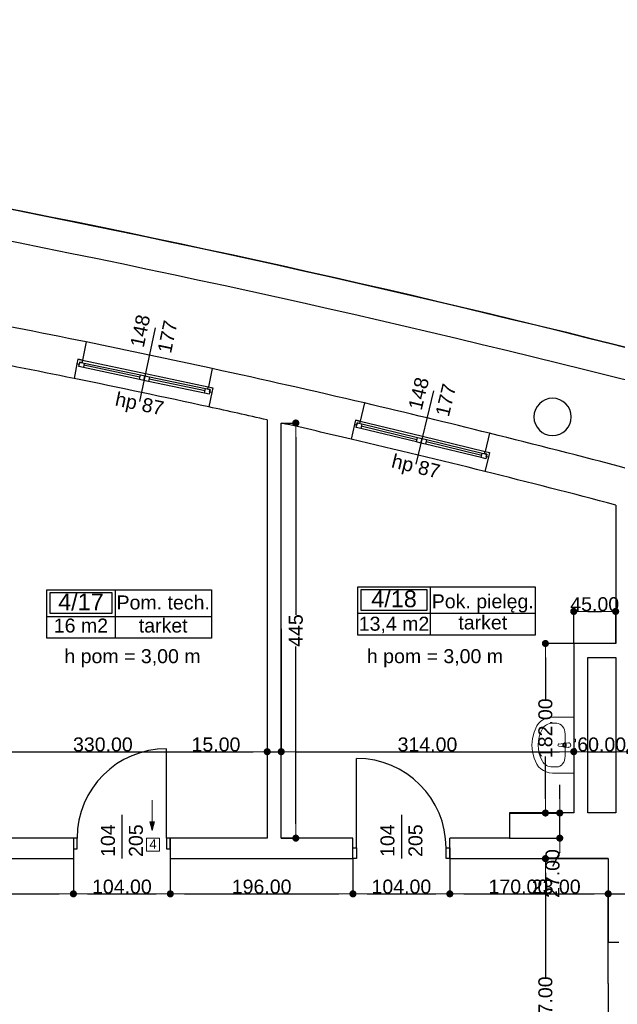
# Model space of a CAD drawing. Header units: millimetres. Extents: x -175445 to -20415, y -559200 to 231527.
# Tile 109 of 256: x -110405 to -103991, y -161825 to -151254. Entities that reach past the tile are written whole.
import ezdxf
from ezdxf.enums import TextEntityAlignment as Align

# ---------------------------------------------------------------- set-up
doc = ezdxf.new("R2010")
doc.units = ezdxf.units.MM
doc.header["$MEASUREMENT"] = 0
for name, color, linetype in [('Drzwi', 7, 'Continuous'), ('Linia', 7, 'Continuous'), ('Obiekt', 7, 'Continuous'), ('Okno', 7, 'Continuous'), ('Strefa', 9, 'Continuous'), ('Strop', 7, 'Continuous'), ('Słup', 7, 'Continuous'), ('Tekst', 7, 'Continuous'), ('Wymiary', 9, 'Continuous'), ('Ściana', 7, 'Continuous')]:
    doc.layers.add(name, color=color, linetype=linetype)
doc.styles.add('Arial', font='txt')
doc.styles.add('Times new roman', font='txt')
doc.dimstyles.new('GENERATED_STYLE__1', dxfattribs={"dimtxt": 150, "dimasz": 152, "dimexe": 0.18, "dimexo": 0, "dimgap": 0.09, "dimtad": 1, "dimtih": 1, "dimtoh": 1, "dimlfac": 0.1, "dimzin": 0, "dimdsep": 46, "dimtxsty": 'Arial', "dimblk": 'ARROWHEAD_11', "dimblk1": 'ARROWHEAD_11', "dimblk2": 'ARROWHEAD_11', "dimcen": 0.09, "dimclrd": 256, "dimclre": 256, "dimclrt": 256, "dimazin": 0, "dimtfac": 1, "dimtdec": 4, "dimtmove": 0, "dimatfit": 3, "dimfxl": 1, "dimtolj": 1, "dimtzin": 0, "dimarcsym": 0})
doc.dimstyles.new('GENERATED_STYLE__2', dxfattribs={"dimtxt": 150, "dimasz": 152, "dimexe": 0.18, "dimexo": 0, "dimgap": 0.09, "dimtad": 1, "dimlfac": 0.1, "dimzin": 0, "dimdsep": 46, "dimtxsty": 'Arial', "dimblk": 'ARROWHEAD_11', "dimblk1": 'ARROWHEAD_11', "dimblk2": 'ARROWHEAD_11', "dimcen": 0.09, "dimclrd": 256, "dimclre": 256, "dimclrt": 256, "dimazin": 0, "dimtfac": 1, "dimtdec": 4, "dimtmove": 0, "dimatfit": 3, "dimfxl": 1, "dimtolj": 1, "dimtzin": 0, "dimarcsym": 0})

# ---------------------------------------------------------------- blocks, each defined once
blk = doc.blocks.new('Pom. tech._4_17_17', base_point=(-109381, 37710))
at = {"layer": 'Strefa'}
for p, q in [((-110115, 37993), (-108348, 37993)), ((-110115, 37475), (-110115, 37993)), ((-110078, 37967), (-109417, 37967)), ((-110078, 37741), (-110078, 37967)), ((-109417, 37967), (-109417, 37741)), ((-109381, 37993), (-109381, 37475)), ((-108348, 37993), (-108348, 37475)), ((-109417, 37741), (-110078, 37741)), ((-110115, 37710), (-108348, 37710)), ((-108348, 37475), (-110115, 37475))]:
    blk.add_line(p, q, dxfattribs=at)
at = {"layer": 'Strefa', "style": 'Arial'}
for tag, height, p in [('ROOM_NUMBER', 180, (-109748, 37865)), ('ROOM_NAME', 150, (-108864, 37859)), ('ROOM_CALC_AREA', 150, (-109748, 37612)), ('floor_f', 150, (-108864, 37612))]:
    blk.add_attdef(tag, text='', height=height, dxfattribs=at).set_placement(p, align=Align.MIDDLE_CENTER)
blk = doc.blocks.new('Pok. pielęg._4_18_18', base_point=(-105997, 37743))
at = {"layer": 'Strefa'}
for p, q in [((-106776, 38026), (-104871, 38026)), ((-106776, 37508), (-106776, 38026)), ((-106738, 38000), (-106036, 38000)), ((-106738, 37774), (-106738, 38000)), ((-106036, 38000), (-106036, 37774)), ((-105997, 38026), (-105997, 37508)), ((-104871, 38026), (-104871, 37508)), ((-106776, 37743), (-104871, 37743)), ((-106036, 37774), (-106738, 37774)), ((-104871, 37508), (-106776, 37508))]:
    blk.add_line(p, q, dxfattribs=at)
at = {"layer": 'Strefa', "style": 'Arial'}
for tag, height, p in [('ROOM_NUMBER', 180, (-106387, 37898)), ('ROOM_NAME', 150, (-105434, 37872)), ('ROOM_CALC_AREA', 150, (-106387, 37631)), ('floor_f', 150, (-105434, 37645))]:
    blk.add_attdef(tag, text='', height=height, dxfattribs=at).set_placement(p, align=Align.MIDDLE_CENTER)
blk = doc.blocks.new('ARROWHEAD_11')
at = {"color": 0, "linetype": 'Continuous', "lineweight": 0}
blk.add_line((0, 0), (-1, 0), dxfattribs=at)
at = {"color": 0, "linetype": 'Continuous', "lineweight": 0, "const_width": 0.25, "flags": 128}
blk.add_lwpolyline([(-0.125, 0, 1), (0.125, 0, 1)], format="xyb", close=True, dxfattribs=at)
blk = doc.blocks.new('*D1183')
at = {"layer": 'Defpoints', "color": 0}
for p in [(-112268, -160261), (-109828, -160261), (-109828, -160639)]:
    blk.add_point(p, dxfattribs=at)
at = {"layer": 'Wymiary', "lineweight": -2}
for p, q in [((-112268, -160261), (-112268, -160639)), ((-109828, -160261), (-109828, -160639)), ((-112116, -160639), (-109980, -160639))]:
    blk.add_line(p, q, dxfattribs=at)
at = {"layer": 'Wymiary', "lineweight": -2, "xscale": 152, "yscale": 152, "zscale": 152, "rotation": 180}
blk.add_blockref('ARROWHEAD_11', (-112268, -160639), dxfattribs=at)
at = {"layer": 'Wymiary', "lineweight": -2, "xscale": 152, "yscale": 152, "zscale": 152}
blk.add_blockref('ARROWHEAD_11', (-109828, -160639), dxfattribs=at)
at = {"layer": 'Wymiary', "lineweight": 13, "insert": (-111048, -160562), "char_height": 150, "attachment_point": 5, "style": 'Arial'}
blk.add_mtext('\\A1;244.00', dxfattribs=at)
blk = doc.blocks.new('*D1184')
at = {"layer": 'Defpoints', "color": 0}
for p in [(-109828, -160261), (-108788, -160261), (-108788, -160639)]:
    blk.add_point(p, dxfattribs=at)
at = {"layer": 'Wymiary', "lineweight": -2}
for p, q in [((-109828, -160261), (-109828, -160639)), ((-108788, -160261), (-108788, -160639)), ((-109676, -160639), (-108940, -160639))]:
    blk.add_line(p, q, dxfattribs=at)
at = {"layer": 'Wymiary', "lineweight": -2, "xscale": 152, "yscale": 152, "zscale": 152, "rotation": 180}
blk.add_blockref('ARROWHEAD_11', (-109828, -160639), dxfattribs=at)
at = {"layer": 'Wymiary', "lineweight": -2, "xscale": 152, "yscale": 152, "zscale": 152}
blk.add_blockref('ARROWHEAD_11', (-108788, -160639), dxfattribs=at)
at = {"layer": 'Wymiary', "lineweight": 13, "insert": (-109308, -160562), "char_height": 150, "attachment_point": 5, "style": 'Arial'}
blk.add_mtext('\\A1;104.00', dxfattribs=at)
blk = doc.blocks.new('*D1185')
at = {"layer": 'Defpoints', "color": 0}
for p in [(-108788, -160261), (-106828, -160261), (-106828, -160639)]:
    blk.add_point(p, dxfattribs=at)
at = {"layer": 'Wymiary', "lineweight": -2}
for p, q in [((-108788, -160261), (-108788, -160639)), ((-106828, -160261), (-106828, -160639)), ((-108636, -160639), (-106980, -160639))]:
    blk.add_line(p, q, dxfattribs=at)
at = {"layer": 'Wymiary', "lineweight": -2, "xscale": 152, "yscale": 152, "zscale": 152, "rotation": 180}
blk.add_blockref('ARROWHEAD_11', (-108788, -160639), dxfattribs=at)
at = {"layer": 'Wymiary', "lineweight": -2, "xscale": 152, "yscale": 152, "zscale": 152}
blk.add_blockref('ARROWHEAD_11', (-106828, -160639), dxfattribs=at)
at = {"layer": 'Wymiary', "lineweight": 13, "insert": (-107808, -160562), "char_height": 150, "attachment_point": 5, "style": 'Arial'}
blk.add_mtext('\\A1;196.00', dxfattribs=at)
blk = doc.blocks.new('*D1186')
at = {"layer": 'Defpoints', "color": 0}
for p in [(-106828, -160261), (-105788, -160261), (-105788, -160639)]:
    blk.add_point(p, dxfattribs=at)
at = {"layer": 'Wymiary', "lineweight": -2}
for p, q in [((-106828, -160261), (-106828, -160639)), ((-105788, -160261), (-105788, -160639)), ((-106676, -160639), (-105940, -160639))]:
    blk.add_line(p, q, dxfattribs=at)
at = {"layer": 'Wymiary', "lineweight": -2, "xscale": 152, "yscale": 152, "zscale": 152, "rotation": 180}
blk.add_blockref('ARROWHEAD_11', (-106828, -160639), dxfattribs=at)
at = {"layer": 'Wymiary', "lineweight": -2, "xscale": 152, "yscale": 152, "zscale": 152}
blk.add_blockref('ARROWHEAD_11', (-105788, -160639), dxfattribs=at)
at = {"layer": 'Wymiary', "lineweight": 13, "insert": (-106308, -160562), "char_height": 150, "attachment_point": 5, "style": 'Arial'}
blk.add_mtext('\\A1;104.00', dxfattribs=at)
blk = doc.blocks.new('*D1187')
at = {"layer": 'Defpoints', "color": 0}
for p in [(-105788, -160261), (-104088, -160639), (-104088, -161601)]:
    blk.add_point(p, dxfattribs=at)
at = {"layer": 'Wymiary', "lineweight": -2}
for p, q in [((-105788, -160261), (-105788, -160639)), ((-105636, -160639), (-104240, -160639)), ((-104088, -161601), (-104088, -160639))]:
    blk.add_line(p, q, dxfattribs=at)
at = {"layer": 'Wymiary', "lineweight": -2, "xscale": 152, "yscale": 152, "zscale": 152, "rotation": 180}
blk.add_blockref('ARROWHEAD_11', (-105788, -160639), dxfattribs=at)
at = {"layer": 'Wymiary', "lineweight": -2, "xscale": 152, "yscale": 152, "zscale": 152}
blk.add_blockref('ARROWHEAD_11', (-104088, -160639), dxfattribs=at)
at = {"layer": 'Wymiary', "lineweight": 13, "insert": (-105052, -160562), "char_height": 150, "attachment_point": 5, "style": 'Arial'}
blk.add_mtext('\\A1;170.00', dxfattribs=at)
blk = doc.blocks.new('*D1188')
at = {"layer": 'Defpoints', "color": 0}
for p in [(-103858, -160639), (-104088, -161601), (-103858, -161601)]:
    blk.add_point(p, dxfattribs=at)
at = {"layer": 'Wymiary', "lineweight": -2}
for p, q in [((-104900, -160639), (-104392, -160639)), ((-104392, -160639), (-104240, -160639)), ((-104088, -161601), (-104088, -160639)), ((-104088, -160639), (-103858, -160639)), ((-103858, -161601), (-103858, -160639)), ((-103706, -160639), (-103554, -160639))]:
    blk.add_line(p, q, dxfattribs=at)
at = {"layer": 'Wymiary', "lineweight": -2, "xscale": 152, "yscale": 152, "zscale": 152}
blk.add_blockref('ARROWHEAD_11', (-104088, -160639), dxfattribs=at)
at = {"layer": 'Wymiary', "lineweight": -2, "xscale": 152, "yscale": 152, "zscale": 152, "rotation": 180}
blk.add_blockref('ARROWHEAD_11', (-103858, -160639), dxfattribs=at)
at = {"layer": 'Wymiary', "lineweight": 13, "insert": (-104646, -160562), "char_height": 150, "attachment_point": 5, "style": 'Arial'}
blk.add_mtext('\\A1;23.00', dxfattribs=at)
blk = doc.blocks.new('*D1224')
at = {"layer": 'Defpoints', "color": 0}
for p in [(-104088, -161601), (-104088, -162975), (-104958, -163431)]:
    blk.add_point(p, dxfattribs=at)
at = {"layer": 'Wymiary', "lineweight": -2}
for p, q in [((-104088, -161601), (-104088, -162976)), ((-104958, -163431), (-104958, -162975)), ((-104806, -162975), (-104240, -162975))]:
    blk.add_line(p, q, dxfattribs=at)
at = {"layer": 'Wymiary', "lineweight": -2, "xscale": 152, "yscale": 152, "zscale": 152, "rotation": 180}
blk.add_blockref('ARROWHEAD_11', (-104958, -162975), dxfattribs=at)
at = {"layer": 'Wymiary', "lineweight": -2, "xscale": 152, "yscale": 152, "zscale": 152}
blk.add_blockref('ARROWHEAD_11', (-104088, -162975), dxfattribs=at)
at = {"layer": 'Wymiary', "lineweight": 13, "insert": (-104637, -162899), "char_height": 150, "attachment_point": 5, "style": 'Arial'}
blk.add_mtext('\\A1;87.00', dxfattribs=at)
blk = doc.blocks.new('*D1225')
at = {"layer": 'Defpoints', "color": 0}
for p in [(-104088, -161601), (-103858, -161601), (-103858, -162975)]:
    blk.add_point(p, dxfattribs=at)
at = {"layer": 'Wymiary', "lineweight": -2}
for p, q in [((-104088, -161601), (-104088, -162976)), ((-103858, -161601), (-103858, -162976)), ((-104900, -162975), (-104392, -162975)), ((-104392, -162975), (-104240, -162975)), ((-104088, -162975), (-103858, -162975)), ((-103706, -162975), (-103554, -162975))]:
    blk.add_line(p, q, dxfattribs=at)
at = {"layer": 'Wymiary', "lineweight": -2, "xscale": 152, "yscale": 152, "zscale": 152}
blk.add_blockref('ARROWHEAD_11', (-104088, -162975), dxfattribs=at)
at = {"layer": 'Wymiary', "lineweight": -2, "xscale": 152, "yscale": 152, "zscale": 152, "rotation": 180}
blk.add_blockref('ARROWHEAD_11', (-103858, -162975), dxfattribs=at)
at = {"layer": 'Wymiary', "lineweight": 13, "insert": (-104646, -162899), "char_height": 150, "attachment_point": 5, "style": 'Arial'}
blk.add_mtext('\\A1;23.00', dxfattribs=at)
blk = doc.blocks.new('*D1306')
at = {"layer": 'Defpoints', "color": 0}
for p in [(-107598, -155584), (-107441, -155584), (-107598, -160041)]:
    blk.add_point(p, dxfattribs=at)
at = {"layer": 'Wymiary', "lineweight": -2}
for p, q in [((-107598, -155584), (-107441, -155584)), ((-107441, -155736), (-107441, -157643)), ((-107441, -159889), (-107441, -157982)), ((-107598, -160041), (-107441, -160041))]:
    blk.add_line(p, q, dxfattribs=at)
at = {"layer": 'Wymiary', "lineweight": -2, "xscale": 152, "yscale": 152, "zscale": 152}
for p, rotation in [((-107441, -155584), 90), ((-107441, -160041), 270)]:
    blk.add_blockref('ARROWHEAD_11', p, dxfattribs=dict(at, rotation=rotation))
at = {"layer": 'Wymiary', "lineweight": 13, "insert": (-107441, -157812), "char_height": 150, "attachment_point": 5, "rotation": 90, "style": 'Arial'}
blk.add_mtext('\\A1;445', dxfattribs=at)
blk = doc.blocks.new('*D1331')
at = {"layer": 'Defpoints', "color": 0}
for p in [(-107748, -157795), (-111048, -158626), (-107748, -159113)]:
    blk.add_point(p, dxfattribs=at)
at = {"layer": 'Wymiary', "lineweight": -2}
for p, q in [((-107748, -157795), (-107748, -159113)), ((-111048, -158626), (-111048, -159113)), ((-110896, -159113), (-107900, -159113))]:
    blk.add_line(p, q, dxfattribs=at)
at = {"layer": 'Wymiary', "lineweight": -2, "xscale": 152, "yscale": 152, "zscale": 152, "rotation": 180}
blk.add_blockref('ARROWHEAD_11', (-111048, -159113), dxfattribs=at)
at = {"layer": 'Wymiary', "lineweight": -2, "xscale": 152, "yscale": 152, "zscale": 152}
blk.add_blockref('ARROWHEAD_11', (-107748, -159113), dxfattribs=at)
at = {"layer": 'Wymiary', "lineweight": 13, "insert": (-109512, -159036), "char_height": 150, "attachment_point": 5, "style": 'Arial'}
blk.add_mtext('\\A1;330.00', dxfattribs=at)
blk = doc.blocks.new('*D1332')
at = {"layer": 'Defpoints', "color": 0}
for p in [(-107748, -157795), (-107598, -157795), (-107598, -159113)]:
    blk.add_point(p, dxfattribs=at)
at = {"layer": 'Wymiary', "lineweight": -2}
for p, q in [((-107748, -157795), (-107748, -159113)), ((-107598, -157795), (-107598, -159113)), ((-108544, -159113), (-108052, -159113)), ((-108052, -159113), (-107900, -159113)), ((-107748, -159113), (-107598, -159113)), ((-107446, -159113), (-107294, -159113))]:
    blk.add_line(p, q, dxfattribs=at)
at = {"layer": 'Wymiary', "lineweight": -2, "xscale": 152, "yscale": 152, "zscale": 152}
blk.add_blockref('ARROWHEAD_11', (-107748, -159113), dxfattribs=at)
at = {"layer": 'Wymiary', "lineweight": -2, "xscale": 152, "yscale": 152, "zscale": 152, "rotation": 180}
blk.add_blockref('ARROWHEAD_11', (-107598, -159113), dxfattribs=at)
at = {"layer": 'Wymiary', "lineweight": 13, "insert": (-108298, -159036), "char_height": 150, "attachment_point": 5, "style": 'Arial'}
blk.add_mtext('\\A1;15.00', dxfattribs=at)
blk = doc.blocks.new('*D1333')
at = {"layer": 'Defpoints', "color": 0}
for p in [(-107598, -157795), (-104458, -158996), (-104458, -159113)]:
    blk.add_point(p, dxfattribs=at)
at = {"layer": 'Wymiary', "lineweight": -2}
for p, q in [((-107598, -157795), (-107598, -159113)), ((-104458, -158996), (-104458, -159113)), ((-107446, -159113), (-104610, -159113))]:
    blk.add_line(p, q, dxfattribs=at)
at = {"layer": 'Wymiary', "lineweight": -2, "xscale": 152, "yscale": 152, "zscale": 152, "rotation": 180}
blk.add_blockref('ARROWHEAD_11', (-107598, -159113), dxfattribs=at)
at = {"layer": 'Wymiary', "lineweight": -2, "xscale": 152, "yscale": 152, "zscale": 152}
blk.add_blockref('ARROWHEAD_11', (-104458, -159113), dxfattribs=at)
at = {"layer": 'Wymiary', "lineweight": 13, "insert": (-106028, -159036), "char_height": 150, "attachment_point": 5, "style": 'Arial'}
blk.add_mtext('\\A1;314.00', dxfattribs=at)
blk = doc.blocks.new('*D1334')
at = {"layer": 'Defpoints', "color": 0}
for p in [(-103858, -158118), (-104458, -158996), (-103858, -159113)]:
    blk.add_point(p, dxfattribs=at)
at = {"layer": 'Wymiary', "lineweight": -2}
for p, q in [((-103858, -158118), (-103858, -159113)), ((-104458, -158996), (-104458, -159113)), ((-104306, -159113), (-104010, -159113))]:
    blk.add_line(p, q, dxfattribs=at)
at = {"layer": 'Wymiary', "lineweight": -2, "xscale": 152, "yscale": 152, "zscale": 152, "rotation": 180}
blk.add_blockref('ARROWHEAD_11', (-104458, -159113), dxfattribs=at)
at = {"layer": 'Wymiary', "lineweight": -2, "xscale": 152, "yscale": 152, "zscale": 152}
blk.add_blockref('ARROWHEAD_11', (-103858, -159113), dxfattribs=at)
at = {"layer": 'Wymiary', "lineweight": 13, "insert": (-104158, -159036), "char_height": 150, "attachment_point": 5, "style": 'Arial'}
blk.add_mtext('\\A1;60.00', dxfattribs=at)
blk = doc.blocks.new('*D1336')
at = {"layer": 'Defpoints', "color": 0}
for p in [(-104008, -157607), (-104458, -157951), (-104008, -157951)]:
    blk.add_point(p, dxfattribs=at)
at = {"layer": 'Wymiary', "lineweight": -2}
for p, q in [((-104458, -157951), (-104458, -157607)), ((-104306, -157607), (-104160, -157607)), ((-104008, -157951), (-104008, -157607))]:
    blk.add_line(p, q, dxfattribs=at)
at = {"layer": 'Wymiary', "lineweight": -2, "xscale": 152, "yscale": 152, "zscale": 152, "rotation": 180}
blk.add_blockref('ARROWHEAD_11', (-104458, -157607), dxfattribs=at)
at = {"layer": 'Wymiary', "lineweight": -2, "xscale": 152, "yscale": 152, "zscale": 152}
blk.add_blockref('ARROWHEAD_11', (-104008, -157607), dxfattribs=at)
at = {"layer": 'Wymiary', "lineweight": 13, "insert": (-104233, -157530), "char_height": 150, "attachment_point": 5, "style": 'Arial'}
blk.add_mtext('\\A1;45.00', dxfattribs=at)
blk = doc.blocks.new('*D1502')
at = {"layer": 'Defpoints', "color": 0}
for p in [(-104762, -160261), (-104088, -160261), (-104088, -163431)]:
    blk.add_point(p, dxfattribs=at)
at = {"layer": 'Wymiary', "lineweight": -2}
for p, q in [((-104088, -160261), (-104762, -160261)), ((-104762, -160413), (-104762, -161534)), ((-104762, -163279), (-104762, -162157)), ((-104088, -163431), (-104762, -163431))]:
    blk.add_line(p, q, dxfattribs=at)
at = {"layer": 'Wymiary', "lineweight": -2, "xscale": 152, "yscale": 152, "zscale": 152}
for p, rotation in [((-104762, -160261), 90), ((-104762, -163431), 270)]:
    blk.add_blockref('ARROWHEAD_11', p, dxfattribs=dict(at, rotation=rotation))
at = {"layer": 'Wymiary', "lineweight": 13, "insert": (-104762, -161846), "char_height": 150, "attachment_point": 5, "rotation": 90, "style": 'Arial'}
blk.add_mtext('\\A1;317.00', dxfattribs=at)
blk = doc.blocks.new('*D1503')
at = {"layer": 'Defpoints', "color": 0}
for p in [(-105148, -159771), (-104608, -159771), (-105148, -160041)]:
    blk.add_point(p, dxfattribs=at)
at = {"layer": 'Wymiary', "lineweight": -2}
for p, q in [((-104608, -159619), (-104608, -159467)), ((-105148, -159771), (-104608, -159771)), ((-104608, -160041), (-104608, -159771)), ((-105148, -160041), (-104608, -160041)), ((-104608, -160193), (-104685, -160345))]:
    blk.add_line(p, q, dxfattribs=at)
at = {"layer": 'Wymiary', "lineweight": -2, "xscale": 152, "yscale": 152, "zscale": 152}
for p, rotation in [((-104608, -159771), 270), ((-104608, -160041), 90)]:
    blk.add_blockref('ARROWHEAD_11', p, dxfattribs=dict(at, rotation=rotation))
at = {"layer": 'Wymiary', "lineweight": 13, "insert": (-104685, -160421), "char_height": 150, "attachment_point": 5, "rotation": 90, "style": 'Arial'}
blk.add_mtext('\\A1;27.00', dxfattribs=at)
blk = doc.blocks.new('*D1504')
at = {"layer": 'Defpoints', "color": 0}
for p in [(-104762, -157951), (-104458, -157951), (-105148, -159771)]:
    blk.add_point(p, dxfattribs=at)
at = {"layer": 'Wymiary', "lineweight": -2}
for p, q in [((-104458, -157951), (-104762, -157951)), ((-104762, -158103), (-104762, -158557)), ((-104762, -159619), (-104762, -159165)), ((-105148, -159771), (-104761, -159771))]:
    blk.add_line(p, q, dxfattribs=at)
at = {"layer": 'Wymiary', "lineweight": -2, "xscale": 152, "yscale": 152, "zscale": 152}
for p, rotation in [((-104762, -157951), 90), ((-104762, -159771), 270)]:
    blk.add_blockref('ARROWHEAD_11', p, dxfattribs=dict(at, rotation=rotation))
at = {"layer": 'Wymiary', "lineweight": 13, "insert": (-104762, -158861), "char_height": 150, "attachment_point": 5, "rotation": 90, "style": 'Arial'}
blk.add_mtext('\\A1;182.00', dxfattribs=at)

msp = doc.modelspace()

# ---------------------------------------------------------------- hatches: boundary and pattern name
at = {"layer": 'Linia', "linetype": 'Continuous', "lineweight": 13}
msp.add_hatch(color=253, dxfattribs=at).paths.add_polyline_path([(-108982.003, -159960.001), (-108957.003, -159866.7), (-109007.003, -159866.7)])

# ---------------------------------------------------------------- linework, layer by layer
at = {"layer": 'Drzwi', "color": 253}
for p, q in [((-108828.019, -160040.636), (-108828.019, -159080.636)), ((-106788.019, -160145.636), (-106788.019, -159185.636)), ((-109788.019, -160040.636), (-109828.019, -160040.636)), ((-109828.019, -160040.636), (-109828.019, -160155.636)), ((-109828.019, -160040.636), (-109828.019, -160155.636)), ((-109788.019, -160155.636), (-109788.019, -160040.636)), ((-108788.019, -160040.636), (-108828.019, -160040.636)), ((-108828.019, -160040.636), (-108828.019, -160155.636)), ((-108788.019, -160155.636), (-108788.019, -160040.636)), ((-108788.019, -160040.636), (-108788.019, -160155.636)), ((-106828.019, -160145.636), (-106788.019, -160145.636)), ((-106828.019, -160260.636), (-106828.019, -160145.636)), ((-106828.019, -160260.636), (-106828.019, -160145.636)), ((-106788.019, -160145.636), (-106788.019, -160260.636)), ((-105828.019, -160260.636), (-105828.019, -160145.636)), ((-105828.019, -160145.636), (-105788.019, -160145.636)), ((-105788.019, -160145.636), (-105788.019, -160260.636)), ((-105788.019, -160260.636), (-105788.019, -160145.636)), ((-109828.019, -160155.636), (-109788.019, -160155.636)), ((-108828.019, -160155.636), (-108788.019, -160155.636)), ((-106788.019, -160260.636), (-106828.019, -160260.636)), ((-105788.019, -160260.636), (-105828.019, -160260.636))]:
    msp.add_line(p, q, dxfattribs=at)
for centre, start, end in [((-108828.019, -160040.636), 90, 180), ((-106788.019, -160145.636), 0, 90)]:
    msp.add_arc(centre, 960, start, end, dxfattribs=at)
at = {"layer": 'Linia', "color": 253, "lineweight": 13}
for p, q in [((-108982.003, -159632.309), (-108982.003, -159866.7)), ((-108982.003, -159960.001), (-109007.003, -159866.7)), ((-109007.003, -159866.7), (-108957.003, -159866.7)), ((-108982.003, -159960.001), (-108957.003, -159866.7)), ((-109045.336, -160180.636), (-109045.336, -160040.636)), ((-109045.336, -160040.636), (-108905.336, -160040.636)), ((-108905.336, -160040.636), (-108905.336, -160180.636)), ((-108905.336, -160180.636), (-109045.336, -160180.636))]:
    msp.add_line(p, q, dxfattribs=at)
at = {"layer": 'Obiekt', "color": 253}
for p, q in [((-108951.602, -154561.153), (-109118.877, -155353.693)), ((-105962.035, -155237.889), (-106152.385, -156025.205)), ((-109308.019, -159789.258), (-109308.019, -160260.636)), ((-106308.019, -159789.258), (-106308.019, -160260.636))]:
    msp.add_line(p, q, dxfattribs=at)
at = {"layer": 'Obiekt', "color": 253, "lineweight": 5}
for p, q in [((-104811.426, -158786.399), (-104783.999, -158767.409)), ((-104783.999, -158767.409), (-104753.476, -158753.395)), ((-104753.476, -158753.395), (-104720.832, -158744.803)), ((-104720.832, -158744.803), (-104687.11, -158741.908)), ((-104687.11, -158741.908), (-104458.019, -158741.908)), ((-104458.019, -158741.908), (-104458.019, -159341.908)), ((-104883.551, -158901.926), (-104853.61, -158836.734)), ((-104853.61, -158836.734), (-104834.879, -158809.756)), ((-104834.879, -158809.756), (-104811.426, -158786.399)), ((-104641.291, -158807.125), (-104687.11, -158807.125)), ((-104908.005, -159041.908), (-104901.85, -158970.946)), ((-104901.85, -158970.946), (-104883.551, -158901.926)), ((-104550.337, -158923.082), (-104550.337, -159160.734)), ((-104458.019, -158978.408), (-104438.019, -158978.408)), ((-104458.019, -159005.408), (-104458.019, -158978.408)), ((-104438.019, -158978.408), (-104438.019, -159005.408)), ((-104901.85, -159112.869), (-104908.005, -159041.908)), ((-104619.737, -159030.808), (-104566.803, -159024.178)), ((-104566.803, -159059.638), (-104619.737, -159053.008)), ((-104557.29, -159020.908), (-104515.337, -159016.908)), ((-104515.337, -159066.908), (-104557.29, -159062.908)), ((-104540.247, -159028.308), (-104555.118, -159028.308)), ((-104555.118, -159055.508), (-104540.247, -159055.508)), ((-104540.247, -159055.508), (-104540.247, -159028.308)), ((-104438.019, -159005.408), (-104458.019, -159005.408)), ((-104458.019, -159078.408), (-104438.019, -159078.408)), ((-104458.019, -159105.408), (-104458.019, -159078.408)), ((-104438.019, -159078.408), (-104438.019, -159105.408)), ((-104883.551, -159181.89), (-104901.85, -159112.869)), ((-104853.61, -159247.082), (-104883.551, -159181.89)), ((-104438.019, -159105.408), (-104458.019, -159105.408)), ((-104834.879, -159274.06), (-104853.61, -159247.082)), ((-104811.426, -159297.417), (-104834.879, -159274.06)), ((-104783.999, -159316.406), (-104811.426, -159297.417)), ((-104641.291, -159276.69), (-104687.11, -159276.69)), ((-104753.476, -159330.421), (-104783.999, -159316.406)), ((-104720.832, -159339.013), (-104753.476, -159330.421)), ((-104687.11, -159341.908), (-104720.832, -159339.013)), ((-104458.019, -159341.908), (-104687.11, -159341.908))]:
    msp.add_line(p, q, dxfattribs=at)
for centre, radius, start, end in [((-104618.347, -159041.908), 11.187, 97.1389248, 262.8610752), ((-104555.39, -159041.908), 21.086, 122.7710254, 237.2289746), ((-104555.118, -159041.908), 13.6, 90, 270), ((-104555.39, -159041.908), 21.086, 95.1696072, 122.7710254), ((-104555.39, -159041.908), 21.086, 237.2289746, 264.8303928), ((-104515.337, -159041.908), 25, 270, 90)]:
    msp.add_arc(centre, radius, start, end, dxfattribs=at)
for centre, major_axis, ratio, start_param, end_param in [((-104458.019, -159041.908), (381.818, 0), 0.956521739, 2.644617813, 3.638567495), ((-104687.11, -158923.056), (121.2, 0), 0.956521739, 1.570796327, 2.644617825), ((-104641.291, -158923.212), (0, 116.066), 0.783645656, 4.71238898, 6.283185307), ((-104641.291, -159160.604), (0, 116.066), 0.783645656, 3.141592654, 4.71238898), ((-104687.11, -159160.76), (121.2, 0), 0.956521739, 3.638567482, 4.71238898)]:
    msp.add_ellipse(centre, major_axis=major_axis, ratio=ratio, start_param=start_param, end_param=end_param, dxfattribs=at)
for p in [(-104619.737, -159030.808), (-104566.803, -159059.638), (-104557.29, -159020.908), (-104515.337, -159066.908)]:
    msp.add_point(p, dxfattribs=at)
at = {"layer": 'Okno', "color": 253}
for p, q in [((-109779.795, -154900.048), (-109789.774, -154949.043)), ((-109779.448, -154900.121), (-109789.774, -154949.043)), ((-109765.313, -154954.206), (-109789.774, -154949.043)), ((-109779.795, -154900.048), (-109730.526, -154910.447)), ((-109730.965, -154910.354), (-109779.795, -154900.048)), ((-109770.476, -154978.667), (-109760.15, -154929.745)), ((-109760.15, -154929.745), (-109765.313, -154954.206)), ((-109735.689, -154934.908), (-109760.15, -154929.745)), ((-109760.15, -154929.745), (-109711.228, -154940.071)), ((-109730.526, -154910.447), (-109735.689, -154934.908)), ((-109730.526, -154910.447), (-109055.4, -155052.94)), ((-109711.228, -154940.071), (-109721.553, -154988.993)), ((-109114.647, -155091.537), (-109716.39, -154964.532)), ((-109711.228, -154940.071), (-109109.485, -155067.076)), ((-109721.553, -154988.993), (-109770.476, -154978.667)), ((-109119.81, -155115.998), (-109721.553, -154988.993)), ((-109119.81, -155115.998), (-109721.553, -154988.993)), ((-109119.81, -155115.998), (-109109.485, -155067.076)), ((-109109.485, -155067.076), (-109060.562, -155077.401)), ((-109055.4, -155052.94), (-108380.273, -155195.434)), ((-109070.888, -155126.324), (-109119.81, -155115.998)), ((-109070.888, -155126.324), (-109060.562, -155077.401)), ((-109060.562, -155077.401), (-109070.888, -155126.324)), ((-109021.966, -155136.649), (-109070.888, -155126.324)), ((-109060.562, -155077.401), (-109011.64, -155087.727)), ((-109011.64, -155087.727), (-109021.966, -155136.649)), ((-108420.223, -155263.654), (-109021.966, -155136.649)), ((-108420.223, -155263.654), (-109021.966, -155136.649)), ((-108415.06, -155239.193), (-109016.803, -155112.188)), ((-109011.64, -155087.727), (-108409.897, -155214.732)), ((-108420.223, -155263.654), (-108409.897, -155214.732)), ((-108371.301, -155273.98), (-108420.223, -155263.654)), ((-108409.897, -155214.732), (-108360.975, -155225.058)), ((-108385.436, -155219.895), (-108380.273, -155195.434)), ((-108360.975, -155225.058), (-108385.436, -155219.895)), ((-108380.273, -155195.434), (-108331.004, -155205.833)), ((-108379.834, -155195.527), (-108331.004, -155205.833)), ((-108360.975, -155225.058), (-108371.301, -155273.98)), ((-108366.138, -155249.519), (-108360.975, -155225.058)), ((-108341.677, -155254.682), (-108366.138, -155249.519)), ((-108331.351, -155205.759), (-108341.677, -155254.682)), ((-108331.004, -155205.833), (-108341.677, -155254.682)), ((-106799.772, -155552.451), (-106811.178, -155601.134)), ((-106799.428, -155552.534), (-106811.178, -155601.134)), ((-106786.878, -155607.009), (-106811.178, -155601.134)), ((-106799.772, -155552.451), (-106750.828, -155564.284)), ((-106751.264, -155564.179), (-106799.772, -155552.451)), ((-106792.753, -155631.309), (-106781.003, -155582.709)), ((-106781.003, -155582.709), (-106786.878, -155607.009)), ((-106756.703, -155588.584), (-106781.003, -155582.709)), ((-106781.003, -155582.709), (-106732.403, -155594.459)), ((-106750.828, -155564.284), (-106756.703, -155588.584)), ((-106750.828, -155564.284), (-106080.151, -155726.435)), ((-106732.403, -155594.459), (-106744.153, -155643.059)), ((-106732.403, -155594.459), (-106134.626, -155738.984)), ((-106744.153, -155643.059), (-106792.753, -155631.309)), ((-106146.376, -155787.584), (-106744.153, -155643.059)), ((-106146.376, -155787.584), (-106744.153, -155643.059)), ((-106140.501, -155763.284), (-106738.278, -155618.759)), ((-106146.376, -155787.584), (-106134.626, -155738.984)), ((-106097.776, -155799.334), (-106146.376, -155787.584)), ((-106134.626, -155738.984), (-106086.026, -155750.734)), ((-106097.776, -155799.334), (-106086.026, -155750.734)), ((-106086.026, -155750.734), (-106097.776, -155799.334)), ((-106049.176, -155811.084), (-106097.776, -155799.334)), ((-106086.026, -155750.734), (-106037.426, -155762.484)), ((-106080.151, -155726.435), (-105409.474, -155888.585)), ((-106037.426, -155762.484), (-106049.176, -155811.084)), ((-105451.399, -155955.609), (-106049.176, -155811.084)), ((-105451.399, -155955.609), (-106049.176, -155811.084)), ((-105445.524, -155931.309), (-106043.301, -155786.784)), ((-106037.426, -155762.484), (-105439.649, -155907.01)), ((-105451.399, -155955.609), (-105439.649, -155907.01)), ((-105439.649, -155907.01), (-105391.049, -155918.76)), ((-105415.349, -155912.885), (-105409.474, -155888.585)), ((-105391.049, -155918.76), (-105415.349, -155912.885)), ((-105409.474, -155888.585), (-105360.53, -155900.418)), ((-105409.038, -155888.69), (-105360.53, -155900.418)), ((-105360.874, -155900.335), (-105372.625, -155948.934)), ((-105360.53, -155900.418), (-105372.625, -155948.934)), ((-105402.799, -155967.359), (-105451.399, -155955.609)), ((-105391.049, -155918.76), (-105402.799, -155967.359)), ((-105396.924, -155943.059), (-105391.049, -155918.76)), ((-105372.625, -155948.934), (-105396.924, -155943.059))]:
    msp.add_line(p, q, dxfattribs=at)
for radius, start, end in [(104642.008, 77.70317671, 78.46073062), (104232.008, 77.67579966, 78.48810766), (104642.008, 76.02958986, 76.78714377), (104232.008, 76.00221282, 76.81452082)]:
    msp.add_arc((-130623.425, -257241.03), radius, start, end, dxfattribs=at)
at = {"layer": 'Strop', "color": 253, "flags": 128}
msp.add_lwpolyline([(-125806.601, -151285.909, -0.017918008), (-118229.318, -152004.441, -0.007769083), (-114963.359, -152484.403), (-114963.364, -152484.434, -0.034912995), (-97147.904, -156667.71, -0.03139835), (-83179.127, -161981.022, -0.003589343), (-81600.813, -162721.346, -0.015549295), (-75154.286, -166178.424, -0.0168287), (-67557.968, -170885.339), (-67557.968, -174624.675), (-74808.018, -174624.675), (-74808.018, -179320.636), (-96528.019, -179320.636), (-96528.019, -180730.636), (-140258.019, -180730.636)], format="xyb", dxfattribs=at)
at = {"layer": 'Słup', "color": 253}
for p, q in [((-105148.019, -159770.636), (-105148.019, -160040.636)), ((-104458.019, -159770.636), (-105148.019, -159770.636))]:
    msp.add_line(p, q, dxfattribs=at)
for start, end in [(0, 180), (180, 0)]:
    msp.add_arc((-104685.242, -155518.594), 200, start, end, dxfattribs=at)
at = {"layer": 'Ściana', "color": 253}
for p, q in [((-109690.889, -154714.064), (-109730.965, -154910.354)), ((-109789.774, -154949.043), (-109821.705, -155105.826)), ((-109779.795, -154900.048), (-109789.774, -154949.043)), ((-109730.965, -154910.354), (-109779.795, -154900.048)), ((-108337.167, -154999.784), (-108379.834, -155195.527)), ((-108379.834, -155195.527), (-108331.004, -155205.833)), ((-108341.677, -155254.682), (-108375.828, -155410.996)), ((-108331.004, -155205.833), (-108341.677, -155254.682)), ((-106705.473, -155369.143), (-106751.264, -155564.179)), ((-106811.178, -155601.134), (-106847.675, -155756.917)), ((-106799.772, -155552.451), (-106811.178, -155601.134)), ((-106751.264, -155564.179), (-106799.772, -155552.451)), ((-105360.672, -155694.277), (-105409.038, -155888.69)), ((-105409.038, -155888.69), (-105360.53, -155900.418)), ((-105360.53, -155900.418), (-105372.625, -155948.934)), ((-105372.625, -155948.934), (-105411.326, -156104.184)), ((-109828.019, -160040.636), (-109828.019, -160155.636)), ((-108788.019, -160040.636), (-108788.019, -160155.636)), ((-106828.019, -160145.636), (-106828.019, -160040.636)), ((-105788.019, -160145.636), (-105788.019, -160040.636)), ((-106828.019, -160260.636), (-106828.019, -160145.636)), ((-105788.019, -160260.636), (-105788.019, -160145.636)), ((-109828.019, -160155.636), (-109828.019, -160260.636)), ((-108788.019, -160155.636), (-108788.019, -160260.636)), ((-103973.019, -161160.636), (-104088.019, -161160.636))]:
    msp.add_line(p, q, dxfattribs=at)
at = {"layer": 'Ściana', "color": 253, "flags": 128}
for points in [[(-107748.019, -155550.189), (-107748.019, -160040.636)], [(-107598.019, -160040.636), (-107598.019, -155584.047)], [(-104008.019, -156464.388), (-104008.019, -157950.636)], [(-104458.019, -157950.636), (-104458.019, -159770.636)], [(-104008.019, -157950.636), (-104458.019, -157950.636)], [(-104308.019, -159770.636), (-104308.019, -158100.636)], [(-104308.019, -158100.636), (-104008.019, -158100.636)], [(-104008.019, -158100.636), (-104008.019, -159770.636)], [(-104008.019, -159770.636), (-104308.019, -159770.636)], [(-109828.019, -160040.636), (-111048.019, -160040.636)], [(-107748.019, -160040.636), (-108788.019, -160040.636)], [(-106828.019, -160040.636), (-107598.019, -160040.636)], [(-105148.019, -160040.636), (-105788.019, -160040.636)], [(-112268.019, -160260.636), (-109828.019, -160260.636)], [(-108788.019, -160260.636), (-106828.019, -160260.636)], [(-105788.019, -160260.636), (-104308.019, -160260.636)], [(-104308.019, -160260.636), (-104088.019, -160260.636)], [(-104088.019, -160260.636), (-104088.019, -161160.636)]]:
    msp.add_lwpolyline(points, dxfattribs=at)
at = {"layer": 'Ściana', "color": 253}
for centre, radius, start, end in [((-135974.129, -281990.98), 131199.839, 72.78657015, 80.72275794), ((-135974.129, -281990.98), 130859.839, 72.78658978, 80.72275794), ((-130623.425, -257241.03), 104642.008, 78.46073062, 80.16415198), ((-130623.425, -257241.03), 104232.008, 78.48810766, 79.17522191), ((-130623.425, -257241.03), 104642.008, 76.78714377, 77.70317671), ((-130623.425, -257241.03), 104232.008, 77.32231555, 77.67579966), ((-130623.425, -257241.03), 104232.008, 76.81452082, 77.23778683), ((-130623.425, -257241.03), 104642.008, 74.36753218, 76.02958986), ((-130623.425, -257241.03), 104232.008, 75.20580929, 76.00221282)]:
    msp.add_arc(centre, radius, start, end, dxfattribs=at)

# ---------------------------------------------------------------- block references
at = {"layer": 'Strefa', "color": 253}
ref = msp.add_blockref('Pom. tech._4_17_17', (-109380.623, -157659.535), dxfattribs=at)
ref.add_attrib('ROOM_NAME', 'Pom. tech.', dxfattribs={"color": 7, "height": 150, "style": 'Arial'}).set_placement((-108864.38, -157510.718), align=Align.MIDDLE_CENTER)
ref.add_attrib('ROOM_NUMBER', '4/17', dxfattribs={"color": 7, "height": 180, "style": 'Arial'}).set_placement((-109747.643, -157504.588), align=Align.MIDDLE_CENTER)
ref.add_attrib('ROOM_CALC_AREA', '16 m2', dxfattribs={"color": 7, "height": 150, "style": 'Arial'}).set_placement((-109747.643, -157758.269), align=Align.MIDDLE_CENTER)
ref.add_attrib('floor_f', 'tarket', dxfattribs={"color": 7, "height": 150, "style": 'Arial'}).set_placement((-108864.38, -157758.218), align=Align.MIDDLE_CENTER)
ref = msp.add_blockref('Pok. pielęg._4_18_18', (-105997.447, -157626.689), dxfattribs=at)
ref.add_attrib('ROOM_NAME', 'Pok. pielęg.', dxfattribs={"color": 7, "height": 150, "style": 'Arial'}).set_placement((-105434.405, -157498.289), align=Align.MIDDLE_CENTER)
ref.add_attrib('ROOM_NUMBER', '4/18', dxfattribs={"color": 7, "height": 180, "style": 'Arial'}).set_placement((-106386.967, -157471.803), align=Align.MIDDLE_CENTER)
ref.add_attrib('ROOM_CALC_AREA', '13,4 m2', dxfattribs={"color": 7, "height": 150, "style": 'Arial'}).set_placement((-106386.967, -157738.743), align=Align.MIDDLE_CENTER)
ref.add_attrib('floor_f', 'tarket', dxfattribs={"color": 7, "height": 150, "style": 'Arial'}).set_placement((-105434.405, -157725.372), align=Align.MIDDLE_CENTER)

# ---------------------------------------------------------------- texts
at = {"layer": 'Obiekt', "color": 253, "char_height": 150, "attachment_point": 7, "style": 'Arial'}
for s, insert, rotation in [('\\A1;{\\fArial|b0|i0|c238|p38;148}', (-109072.44, -154782.456), 78.0819537), ('\\A1;{\\fArial|b0|i0|c238|p38;177}', (-108781.322, -154843.9), 78.0819537), ('\\A1;{\\fArial|b0|i0|c238|p38;148}', (-106089.285, -155455.568), 76.4083668), ('\\A1;{\\fArial|b0|i0|c238|p38;177}', (-105800.085, -155525.488), 76.4083668), ('\\A1;{\\fArial|b0|i0|c238|p38;hp 87}', (-109398.89, -155438.53), 348.0819537), ('\\A1;{\\fArial|b0|i0|c238|p38;hp 87}', (-106434.756, -156101.828), 346.4083668), ('\\A1;{\\fArial|b0|i0|c238|p38;104}', (-109380.55, -160242.296), 90), ('\\A1;{\\fArial|b0|i0|c238|p38;205}', (-109080.55, -160242.296), 90), ('\\A1;{\\fArial|b0|i0|c238|p38;104}', (-106380.55, -160242.296), 90), ('\\A1;{\\fArial|b0|i0|c238|p38;205}', (-106080.55, -160242.296), 90)]:
    msp.add_mtext(s, dxfattribs=dict(at, insert=insert, rotation=rotation))
at = {"layer": 'Tekst', "color": 253, "char_height": 150, "attachment_point": 2, "style": 'Times new roman'}
for insert in [(-109194.27, -158012.265), (-105947.596, -158012.265)]:
    msp.add_mtext('\\A1;{\\fArial|b0|i0|c0|p38;h pom = 3,00 m}', dxfattribs=dict(at, insert=insert))
at = {"layer": 'Tekst', "color": 253, "lineweight": 13, "insert": (-109013.279, -160104.921), "char_height": 100, "attachment_point": 4, "style": 'Arial'}
msp.add_mtext('\\A1;{\\fArial|b0|i0|c238|p38;4}', dxfattribs=at)

# ---------------------------------------------------------------- dimensions: what is measured, and where the dimension line sits
at = {"layer": 'Wymiary', "color": 8, "lineweight": 13}
dim = msp.add_linear_dim(base=(-107440.825, -155584.047), p1=(-107598.019, -160040.636), p2=(-107598.019, -155584.047), angle=90, text='445', dimstyle='GENERATED_STYLE__2', dxfattribs=at)
dim.commit()
dim.dimension.update_dxf_attribs({"geometry": '*D1306', "text_midpoint": (-107440.825, -157812.342), "dimtype": 160, "text_rotation": 90})
for base, p1, p2, picture, middle in [((-104008.019, -157606.94), (-104458.019, -157950.636), (-104008.019, -157950.636), '*D1336', (-104233.019, -157606.94)), ((-107748.019, -159112.846), (-111048.019, -158625.636), (-107748.019, -157795.412), '*D1331', (-109511.848, -159112.846)), ((-107598.019, -159112.846), (-107748.019, -157795.412), (-107598.019, -157795.412), '*D1332', (-108297.88, -159112.846)), ((-104458.019, -159112.846), (-107598.019, -157795.412), (-104458.019, -158995.636), '*D1333', (-106028.019, -159112.846)), ((-103858.019, -159112.846), (-104458.019, -158995.636), (-103858.019, -158117.512), '*D1334', (-104158.019, -159112.846)), ((-109828.019, -160639.136), (-112268.019, -160260.636), (-109828.019, -160260.636), '*D1183', (-111048.019, -160639.136)), ((-108788.019, -160639.136), (-109828.019, -160260.636), (-108788.019, -160260.636), '*D1184', (-109308.019, -160639.136)), ((-106828.019, -160639.136), (-108788.019, -160260.636), (-106828.019, -160260.636), '*D1185', (-107808.019, -160639.136)), ((-105788.019, -160639.136), (-106828.019, -160260.636), (-105788.019, -160260.636), '*D1186', (-106308.019, -160639.136)), ((-104088.019, -160639.136), (-105788.019, -160260.636), (-104088.019, -161600.636), '*D1187', (-105051.848, -160639.136)), ((-103858.019, -160639.136), (-104088.019, -161600.636), (-103858.019, -161600.636), '*D1188', (-104646.219, -160639.136)), ((-104088.019, -162975.372), (-104958.019, -163430.636), (-104088.019, -161600.636), '*D1224', (-104636.848, -162975.372)), ((-103858.019, -162975.372), (-104088.019, -161600.636), (-103858.019, -161600.636), '*D1225', (-104646.219, -162975.372))]:
    dim = msp.add_linear_dim(base=base, p1=p1, p2=p2, dimstyle='GENERATED_STYLE__1', dxfattribs=at)
    dim.commit()
    dim.dimension.update_dxf_attribs({"geometry": picture, "text_midpoint": middle, "dimtype": 160})
for base, p1, p2, picture, middle in [((-104761.665, -157950.636), (-105148.019, -159770.636), (-104458.019, -157950.636), '*D1504', (-104761.665, -158860.636)), ((-104608.313, -159770.636), (-105148.019, -160040.636), (-105148.019, -159770.636), '*D1503', (-104684.989, -160421.312)), ((-104761.665, -160260.636), (-104088.019, -163430.636), (-104088.019, -160260.636), '*D1502', (-104761.665, -161845.636))]:
    dim = msp.add_linear_dim(base=base, p1=p1, p2=p2, angle=90, dimstyle='GENERATED_STYLE__2', dxfattribs=at)
    dim.commit()
    dim.dimension.update_dxf_attribs({"geometry": picture, "text_midpoint": middle, "dimtype": 160, "text_rotation": 90})

doc.saveas('drawing.dxf')
